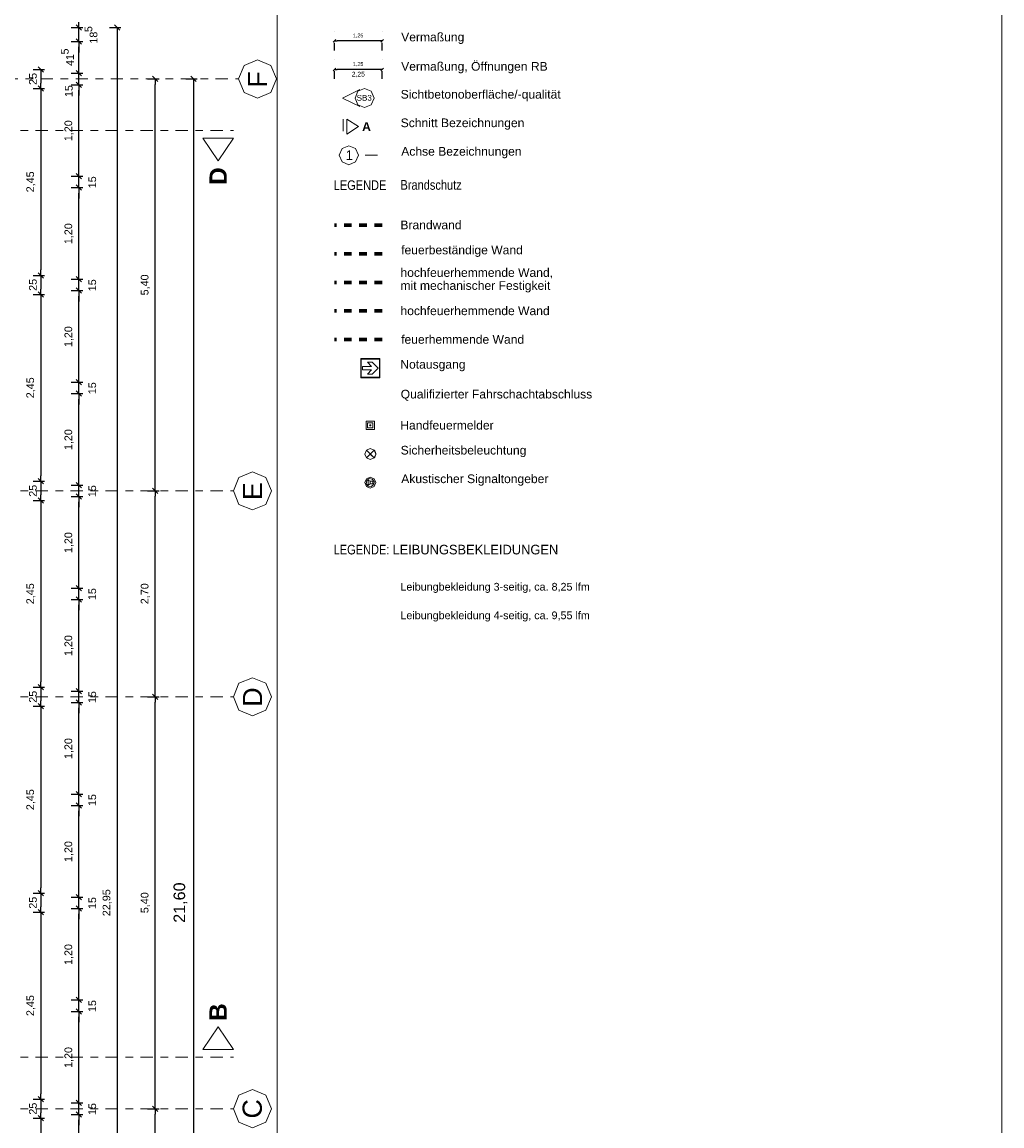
# Model space of a CAD drawing. Header units: metres. Extents: x -45.2 to 14.3, y -31.8 to 10.2.
# Tile 140 of 141: x 1.4 to 14.3, y -13.7 to 0.7. Entities that reach past the tile are written whole.
import ezdxf

# ---------------------------------------------------------------- set-up
doc = ezdxf.new("R2010")
doc.units = ezdxf.units.M
doc.header["$LTSCALE"] = 0.05
doc.linetypes.add('Achsen 01', pattern=[5.291531, 3.175, -1.058062, 0.352704, -0.705764])
doc.linetypes.add('gestrichelt - 01', pattern=[2, 1, -1])
doc.layers.get('0').update_dxf_attribs({"lineweight": 25})
doc.layers.add('AV1-Achsen', color=1, linetype='Achsen 01', lineweight=18, true_color=0xff0000)
for name, color, linetype, lineweight in [('AV1-Brandschutzkonzept-Brandschutzkonzept', 7, 'Continuous', 5), ('AV1-Planrahmen', 7, 'Continuous', 9), ('AV1-Schnitt Achsen', 7, 'Achsen 01', 18), ('Bemaßung-Bemaßung', 7, 'Continuous', 9), ('Keine', 7, 'Continuous', 9)]:
    doc.layers.add(name, color=color, linetype=linetype, lineweight=lineweight)
doc.styles.add('Arial', font='arial.ttf')
doc.styles.add('Arial (bold)', font='arialbd.ttf')
doc.styles.add('Arial Narrow', font='ARIALN.TTF')

# ---------------------------------------------------------------- blocks, each defined once
blk = doc.blocks.new('Group')
at = {"layer": 'AV1-Planrahmen', "color": 7}
blk.add_line((0.4045, 0.1685), (0.4045, 0.1735), dxfattribs=at)
at = {"layer": 'AV1-Planrahmen', "color": 7, "flags": 128}
for points in [[(-0.5945, -0.4205), (-0.5945, 0.4205), (0.5945, 0.4205), (0.5945, -0.4205)], [(-0.5695, -0.4155), (-0.5695, 0.4155), (0.4045, 0.4155), (0.4045, -0.4155)]]:
    blk.add_lwpolyline(points, close=True, dxfattribs=at)

msp = doc.modelspace()

# ---------------------------------------------------------------- linework, layer by layer
at = {"color": 0, "linetype": 'ByBlock', "lineweight": -2}
for p, q in [((2.175, 0.675), (2.175, 0.746)), ((2.675, 0.675), (2.675, 0.604)), ((2.175, 0.49), (2.175, 0.419)), ((2.175, 0.49), (2.175, 0.419)), ((5.525, 0.5), (5.561, 0.5)), ((6.15, 0.5), (6.115, 0.5)), ((2.175, 0.075), (2.175, 0.146)), ((2.175, 0.075), (2.175, 0.146)), ((1.675, 0.125), (1.675, 0.054)), ((3.675, 0), (3.675, -0.071)), ((5.525, 0.125), (5.561, 0.125)), ((6.15, 0.125), (6.115, 0.125)), ((1.675, -0.125), (1.675, -0.054)), ((1.675, -0.125), (1.675, -0.196)), ((2.175, -0.075), (2.175, -0.146)), ((2.175, -0.075), (2.175, -0.146)), ((3.175, 0), (3.175, -0.071)), ((2.175, -1.275), (2.175, -1.204)), ((2.175, -1.275), (2.175, -1.204)), ((2.175, -1.425), (2.175, -1.496)), ((2.175, -1.425), (2.175, -1.496)), ((1.675, -2.575), (1.675, -2.504)), ((1.675, -2.575), (1.675, -2.646)), ((2.175, -2.625), (2.175, -2.554)), ((2.175, -2.625), (2.175, -2.554)), ((1.675, -2.825), (1.675, -2.754)), ((1.675, -2.825), (1.675, -2.896)), ((2.175, -2.775), (2.175, -2.846)), ((2.175, -2.775), (2.175, -2.846)), ((2.175, -3.975), (2.175, -3.904)), ((2.175, -3.975), (2.175, -3.904)), ((2.175, -4.125), (2.175, -4.196)), ((2.175, -4.125), (2.175, -4.196)), ((1.675, -5.275), (1.675, -5.204)), ((1.675, -5.275), (1.675, -5.346)), ((2.175, -5.325), (2.175, -5.254)), ((2.175, -5.325), (2.175, -5.254)), ((3.175, -5.4), (3.175, -5.329)), ((1.675, -5.525), (1.675, -5.454)), ((2.175, -5.475), (2.175, -5.546)), ((2.175, -5.475), (2.175, -5.546)), ((3.175, -5.4), (3.175, -5.471)), ((1.675, -5.525), (1.675, -5.596)), ((2.175, -6.675), (2.175, -6.604)), ((2.175, -6.675), (2.175, -6.604)), ((2.175, -6.825), (2.175, -6.896)), ((2.175, -6.825), (2.175, -6.896)), ((1.675, -7.975), (1.675, -7.904)), ((2.175, -8.025), (2.175, -7.954)), ((2.175, -8.025), (2.175, -7.954)), ((1.675, -7.975), (1.675, -8.046)), ((3.175, -8.1), (3.175, -8.029)), ((3.175, -8.1), (3.175, -8.171)), ((1.675, -8.225), (1.675, -8.154)), ((1.675, -8.225), (1.675, -8.296)), ((2.175, -8.175), (2.175, -8.246)), ((2.175, -8.175), (2.175, -8.246)), ((2.175, -9.375), (2.175, -9.304)), ((2.175, -9.375), (2.175, -9.304)), ((2.175, -9.525), (2.175, -9.596)), ((2.175, -9.525), (2.175, -9.596)), ((1.675, -10.675), (1.675, -10.604)), ((1.675, -10.675), (1.675, -10.746)), ((2.175, -10.725), (2.175, -10.654)), ((2.175, -10.725), (2.175, -10.654)), ((1.675, -10.925), (1.675, -10.854)), ((1.675, -10.925), (1.675, -10.996)), ((2.175, -10.875), (2.175, -10.946)), ((2.175, -10.875), (2.175, -10.946)), ((2.175, -12.075), (2.175, -12.004)), ((2.175, -12.075), (2.175, -12.004)), ((2.175, -12.225), (2.175, -12.296)), ((2.175, -12.225), (2.175, -12.296)), ((1.675, -13.375), (1.675, -13.304)), ((1.675, -13.375), (1.675, -13.446)), ((2.175, -13.425), (2.175, -13.354)), ((2.175, -13.425), (2.175, -13.354)), ((3.175, -13.5), (3.175, -13.429)), ((1.675, -13.625), (1.675, -13.554)), ((2.175, -13.575), (2.175, -13.646)), ((2.175, -13.575), (2.175, -13.646)), ((3.175, -13.5), (3.175, -13.571)), ((1.675, -13.625), (1.675, -13.696))]:
    msp.add_line(p, q, dxfattribs=at)
at = {"color": 0, "linetype": 'Continuous', "lineweight": 15}
for p, q in [((2.21, 0.64), (2.14, 0.71)), ((2.64, 0.71), (2.71, 0.64)), ((2.14, 0.525), (2.21, 0.455)), ((2.14, 0.525), (2.21, 0.455)), ((5.508, 0.483), (5.543, 0.518)), ((6.168, 0.518), (6.133, 0.483)), ((1.64, 0.16), (1.71, 0.09)), ((2.21, 0.04), (2.14, 0.11)), ((2.21, 0.04), (2.14, 0.11)), ((3.14, 0.035), (3.21, -0.035)), ((3.64, 0.035), (3.71, -0.035)), ((5.508, 0.108), (5.543, 0.143)), ((6.168, 0.143), (6.133, 0.108)), ((1.64, -0.09), (1.71, -0.16)), ((1.71, -0.16), (1.64, -0.09)), ((2.14, -0.04), (2.21, -0.11)), ((2.14, -0.04), (2.21, -0.11)), ((2.21, -1.31), (2.14, -1.24)), ((2.21, -1.31), (2.14, -1.24)), ((2.14, -1.39), (2.21, -1.46)), ((2.14, -1.39), (2.21, -1.46)), ((1.64, -2.54), (1.71, -2.61)), ((1.71, -2.61), (1.64, -2.54)), ((2.21, -2.66), (2.14, -2.59)), ((2.21, -2.66), (2.14, -2.59)), ((2.14, -2.74), (2.21, -2.81)), ((2.14, -2.74), (2.21, -2.81)), ((1.64, -2.79), (1.71, -2.86)), ((1.71, -2.86), (1.64, -2.79)), ((2.21, -4.01), (2.14, -3.94)), ((2.21, -4.01), (2.14, -3.94)), ((2.14, -4.09), (2.21, -4.16)), ((2.14, -4.09), (2.21, -4.16)), ((1.64, -5.24), (1.71, -5.31)), ((1.71, -5.31), (1.64, -5.24)), ((2.21, -5.36), (2.14, -5.29)), ((2.21, -5.36), (2.14, -5.29)), ((1.64, -5.49), (1.71, -5.56)), ((1.71, -5.56), (1.64, -5.49)), ((2.14, -5.44), (2.21, -5.51)), ((2.14, -5.44), (2.21, -5.51)), ((3.21, -5.435), (3.14, -5.365)), ((3.14, -5.365), (3.21, -5.435)), ((2.21, -6.71), (2.14, -6.64)), ((2.21, -6.71), (2.14, -6.64)), ((2.14, -6.79), (2.21, -6.86)), ((2.14, -6.79), (2.21, -6.86)), ((1.64, -7.94), (1.71, -8.01)), ((1.71, -8.01), (1.64, -7.94)), ((2.21, -8.06), (2.14, -7.99)), ((2.21, -8.06), (2.14, -7.99)), ((3.21, -8.135), (3.14, -8.065)), ((3.14, -8.065), (3.21, -8.135)), ((1.64, -8.19), (1.71, -8.26)), ((1.71, -8.26), (1.64, -8.19)), ((2.14, -8.14), (2.21, -8.21)), ((2.14, -8.14), (2.21, -8.21)), ((2.21, -9.41), (2.14, -9.34)), ((2.21, -9.41), (2.14, -9.34)), ((2.14, -9.49), (2.21, -9.56)), ((2.14, -9.49), (2.21, -9.56)), ((1.64, -10.64), (1.71, -10.71)), ((1.71, -10.71), (1.64, -10.64)), ((2.21, -10.76), (2.14, -10.69)), ((2.21, -10.76), (2.14, -10.69)), ((2.14, -10.84), (2.21, -10.91)), ((2.14, -10.84), (2.21, -10.91)), ((1.64, -10.89), (1.71, -10.96)), ((1.71, -10.96), (1.64, -10.89)), ((2.21, -12.11), (2.14, -12.04)), ((2.21, -12.11), (2.14, -12.04)), ((2.14, -12.19), (2.21, -12.26)), ((2.14, -12.19), (2.21, -12.26)), ((1.64, -13.34), (1.71, -13.41)), ((1.71, -13.41), (1.64, -13.34)), ((2.21, -13.46), (2.14, -13.39)), ((2.21, -13.46), (2.14, -13.39)), ((1.64, -13.59), (1.71, -13.66)), ((1.71, -13.66), (1.64, -13.59)), ((2.14, -13.54), (2.21, -13.61)), ((2.14, -13.54), (2.21, -13.61)), ((3.21, -13.535), (3.14, -13.465)), ((3.14, -13.465), (3.21, -13.535))]:
    msp.add_line(p, q, dxfattribs=at)
at = {"layer": 'AV1-Achsen'}
for p, q in [((-43.284, 0), (4.266, 0)), ((-43.35, -5.4), (4.2, -5.4)), ((-43.35, -8.1), (4.2, -8.1)), ((-43.35, -13.5), (4.2, -13.5))]:
    msp.add_line(p, q, dxfattribs=at)
at = {"layer": 'AV1-Achsen', "linetype": 'Continuous'}
for points in [[(4.766, 0), (4.692, -0.177), (4.516, -0.25), (4.339, -0.177), (4.266, 0), (4.339, 0.177), (4.516, 0.25), (4.692, 0.177)], [(4.7, -5.4), (4.627, -5.577), (4.45, -5.65), (4.273, -5.577), (4.2, -5.4), (4.273, -5.223), (4.45, -5.15), (4.627, -5.223)], [(4.7, -8.1), (4.627, -8.277), (4.45, -8.35), (4.273, -8.277), (4.2, -8.1), (4.273, -7.923), (4.45, -7.85), (4.627, -7.923)], [(4.7, -13.5), (4.627, -13.677), (4.45, -13.75), (4.273, -13.677), (4.2, -13.5), (4.273, -13.323), (4.45, -13.25), (4.627, -13.323)]]:
    msp.add_lwpolyline(points, close=True, dxfattribs=at)
at = {"layer": 'AV1-Brandschutzkonzept-Brandschutzkonzept', "color": 14, "linetype": 'gestrichelt - 01', "lineweight": 70, "true_color": 0xaa0000}
msp.add_line((6.15, -1.917), (5.525, -1.917), dxfattribs=at)
at = {"layer": 'AV1-Brandschutzkonzept-Brandschutzkonzept', "color": 92, "linetype": 'Continuous', "lineweight": 9, "true_color": 0x00bb00}
for p, q in [((5.943, -4.967), (6.044, -4.866)), ((6.044, -4.967), (5.943, -4.866))]:
    msp.add_line(p, q, dxfattribs=at)
at = {"layer": 'AV1-Brandschutzkonzept-Brandschutzkonzept', "color": 1, "true_color": 0xff0000}
for points in [[(5.94, -4.595), (6.048, -4.595), (6.048, -4.488), (5.94, -4.488)], [(5.96, -4.575), (6.027, -4.575), (6.027, -4.508), (5.96, -4.508)]]:
    msp.add_lwpolyline(points, close=True, dxfattribs=at)
at = {"layer": 'AV1-Brandschutzkonzept-Brandschutzkonzept', "color": 1, "lineweight": 5, "true_color": 0xff0000}
msp.add_lwpolyline([(5.986, -4.542), (5.987, -4.543), (5.987, -4.544), (5.987, -4.545), (5.988, -4.546), (5.989, -4.547), (5.99, -4.548), (5.991, -4.549), (5.993, -4.549), (5.994, -4.549), (5.994, -4.549), (5.995, -4.549), (5.996, -4.549), (5.998, -4.548), (5.999, -4.547), (6, -4.546), (6, -4.545), (6.001, -4.544), (6.001, -4.543), (6.001, -4.542), (6.001, -4.542), (6.001, -4.54), (6.001, -4.539), (6, -4.538), (6, -4.537), (5.999, -4.536), (5.998, -4.535), (5.996, -4.535), (5.995, -4.534), (5.994, -4.534), (5.994, -4.534), (5.993, -4.534), (5.991, -4.535), (5.99, -4.535), (5.989, -4.536), (5.988, -4.537), (5.987, -4.538), (5.987, -4.539), (5.987, -4.54)], close=True, dxfattribs=at)
at = {"layer": 'AV1-Brandschutzkonzept-Brandschutzkonzept', "color": 92, "linetype": 'Continuous', "lineweight": 9, "true_color": 0x00bb00}
for points in [[(6.065, -4.917), (6.044, -4.967), (5.994, -4.988), (5.943, -4.967), (5.923, -4.917), (5.943, -4.866), (5.994, -4.845), (6.044, -4.866)], [(5.994, -4.917), (6.044, -4.967), (6.044, -4.967), (6.052, -4.958), (6.059, -4.947), (6.063, -4.935), (6.065, -4.923), (6.065, -4.91), (6.063, -4.898), (6.059, -4.886), (6.052, -4.876), (6.044, -4.866)]]:
    msp.add_lwpolyline(points, close=True, dxfattribs=at)
at = {"layer": 'AV1-Brandschutzkonzept-Brandschutzkonzept', "color": 1, "linetype": 'Continuous', "lineweight": 9, "true_color": 0xff0000}
for points in [[(6.065, -5.292), (6.044, -5.342), (5.994, -5.363), (5.943, -5.342), (5.923, -5.292), (5.943, -5.241), (5.994, -5.22), (6.044, -5.241)], [(6.046, -5.277), (6.041, -5.318), (6.008, -5.343), (5.968, -5.338), (5.942, -5.306), (5.947, -5.265), (5.98, -5.24), (6.02, -5.245)], [(5.994, -5.275), (5.968, -5.258), (5.968, -5.326), (5.994, -5.309)], [(5.994, -5.275), (6.028, -5.275), (6.028, -5.309), (5.994, -5.309)]]:
    msp.add_lwpolyline(points, close=True, dxfattribs=at)
at = {"layer": 'AV1-Schnitt Achsen'}
for p, q in [((-43.35, -0.675), (4.2, -0.675)), ((-43.35, -12.825), (4.2, -12.825))]:
    msp.add_line(p, q, dxfattribs=at)
at = {"layer": 'AV1-Schnitt Achsen', "linetype": 'Continuous'}
for points in [[(3.8, -0.775), (4.2, -0.775), (4, -1.075)], [(3.8, -12.725), (4.2, -12.725), (4, -12.425)]]:
    msp.add_lwpolyline(points, close=True, dxfattribs=at)
at = {"layer": 'Bemaßung-Bemaßung', "color": 0, "linetype": 'Continuous', "lineweight": -2}
for p, q in [((2.075, 0.675), (2.225, 0.675)), ((2.175, 0.49), (2.175, 0.675)), ((2.075, 0.49), (2.225, 0.49)), ((2.075, 0.49), (2.225, 0.49)), ((5.525, 0.375), (5.525, 0.475)), ((6.115, 0.5), (5.561, 0.5)), ((6.15, 0.375), (6.15, 0.475)), ((2.175, 0.419), (2.175, 0.349)), ((2.175, 0.146), (2.175, 0.419)), ((2.175, 0.146), (2.175, 0.216)), ((2.075, 0.075), (2.225, 0.075)), ((2.075, 0.075), (2.225, 0.075)), ((2.175, -0.075), (2.175, 0.075)), ((5.525, 0), (5.525, 0.1)), ((6.115, 0.125), (5.561, 0.125)), ((6.15, 0), (6.15, 0.1)), ((2.075, -0.075), (2.225, -0.075)), ((2.075, -0.075), (2.225, -0.075)), ((2.175, -0.146), (2.175, -0.216)), ((2.175, -1.204), (2.175, -0.146)), ((2.175, -1.204), (2.175, -1.134)), ((2.075, -1.275), (2.225, -1.275)), ((2.075, -1.275), (2.225, -1.275)), ((2.175, -1.425), (2.175, -1.275)), ((2.075, -1.425), (2.225, -1.425)), ((2.075, -1.425), (2.225, -1.425)), ((2.175, -1.496), (2.175, -1.566)), ((2.175, -2.554), (2.175, -1.496)), ((2.175, -2.554), (2.175, -2.484)), ((2.075, -2.625), (2.225, -2.625)), ((2.075, -2.625), (2.225, -2.625)), ((2.175, -2.775), (2.175, -2.625)), ((2.075, -2.775), (2.225, -2.775)), ((2.075, -2.775), (2.225, -2.775)), ((2.175, -2.846), (2.175, -2.916)), ((2.175, -3.904), (2.175, -2.846)), ((2.175, -3.904), (2.175, -3.834)), ((2.075, -3.975), (2.225, -3.975)), ((2.075, -3.975), (2.225, -3.975)), ((2.175, -4.125), (2.175, -3.975)), ((2.075, -4.125), (2.225, -4.125)), ((2.075, -4.125), (2.225, -4.125)), ((2.175, -4.196), (2.175, -4.266)), ((2.175, -5.254), (2.175, -4.196)), ((2.175, -5.254), (2.175, -5.184)), ((2.075, -5.325), (2.225, -5.325)), ((2.075, -5.325), (2.225, -5.325)), ((2.175, -5.475), (2.175, -5.325)), ((2.075, -5.475), (2.225, -5.475)), ((2.075, -5.475), (2.225, -5.475)), ((2.175, -5.546), (2.175, -5.616)), ((2.175, -6.604), (2.175, -5.546)), ((2.175, -6.604), (2.175, -6.534)), ((2.075, -6.675), (2.225, -6.675)), ((2.075, -6.675), (2.225, -6.675)), ((2.175, -6.825), (2.175, -6.675)), ((2.075, -6.825), (2.225, -6.825)), ((2.075, -6.825), (2.225, -6.825)), ((2.175, -6.896), (2.175, -6.966)), ((2.175, -7.954), (2.175, -6.896)), ((2.175, -7.954), (2.175, -7.884)), ((2.075, -8.025), (2.225, -8.025)), ((2.075, -8.025), (2.225, -8.025)), ((2.175, -8.175), (2.175, -8.025)), ((2.075, -8.175), (2.225, -8.175)), ((2.075, -8.175), (2.225, -8.175)), ((2.175, -8.246), (2.175, -8.316)), ((2.175, -9.304), (2.175, -8.246)), ((2.175, -9.304), (2.175, -9.234)), ((2.075, -9.375), (2.225, -9.375)), ((2.075, -9.375), (2.225, -9.375)), ((2.175, -9.525), (2.175, -9.375)), ((2.075, -9.525), (2.225, -9.525)), ((2.075, -9.525), (2.225, -9.525)), ((2.175, -9.596), (2.175, -9.666)), ((2.175, -10.654), (2.175, -9.596)), ((2.175, -10.654), (2.175, -10.584)), ((2.075, -10.725), (2.225, -10.725)), ((2.075, -10.725), (2.225, -10.725)), ((2.175, -10.875), (2.175, -10.725)), ((2.075, -10.875), (2.225, -10.875)), ((2.075, -10.875), (2.225, -10.875)), ((2.175, -10.946), (2.175, -11.016)), ((2.175, -12.004), (2.175, -10.946)), ((2.175, -12.004), (2.175, -11.934)), ((2.075, -12.075), (2.225, -12.075)), ((2.075, -12.075), (2.225, -12.075)), ((2.175, -12.225), (2.175, -12.075)), ((2.075, -12.225), (2.225, -12.225)), ((2.075, -12.225), (2.225, -12.225)), ((2.175, -12.296), (2.175, -12.366)), ((2.175, -13.354), (2.175, -12.296)), ((2.175, -13.354), (2.175, -13.284)), ((2.075, -13.425), (2.225, -13.425)), ((2.075, -13.425), (2.225, -13.425)), ((2.175, -13.575), (2.175, -13.425)), ((2.075, -13.575), (2.225, -13.575)), ((2.075, -13.575), (2.225, -13.575)), ((2.175, -13.646), (2.175, -13.716)), ((2.175, -14.704), (2.175, -13.646))]:
    msp.add_line(p, q, dxfattribs=at)
at = {"layer": 'Bemaßung-Bemaßung', "color": 0, "lineweight": -2}
for p, q in [((2.575, 0.675), (2.725, 0.675)), ((2.675, 0.604), (2.675, -22.204)), ((1.575, 0.125), (1.725, 0.125)), ((1.675, 0.054), (1.675, -0.054)), ((3.575, 0), (3.725, 0)), ((1.575, -0.125), (1.725, -0.125)), ((1.575, -0.125), (1.725, -0.125)), ((3.075, 0), (3.225, 0)), ((3.175, -5.329), (3.175, -0.071)), ((3.675, -0.071), (3.675, -21.529)), ((1.675, -0.196), (1.675, -2.504)), ((1.575, -2.575), (1.725, -2.575)), ((1.575, -2.575), (1.725, -2.575)), ((1.675, -2.646), (1.675, -2.754)), ((1.575, -2.825), (1.725, -2.825)), ((1.575, -2.825), (1.725, -2.825)), ((1.675, -2.896), (1.675, -5.204)), ((1.575, -5.275), (1.725, -5.275)), ((1.575, -5.275), (1.725, -5.275)), ((1.675, -5.346), (1.675, -5.454)), ((3.075, -5.4), (3.225, -5.4)), ((3.075, -5.4), (3.225, -5.4)), ((3.175, -8.029), (3.175, -5.471)), ((1.575, -5.525), (1.725, -5.525)), ((1.575, -5.525), (1.725, -5.525)), ((1.675, -5.596), (1.675, -7.904)), ((1.575, -7.975), (1.725, -7.975)), ((1.575, -7.975), (1.725, -7.975)), ((1.675, -8.046), (1.675, -8.154)), ((3.075, -8.1), (3.225, -8.1)), ((3.075, -8.1), (3.225, -8.1)), ((1.575, -8.225), (1.725, -8.225)), ((1.575, -8.225), (1.725, -8.225)), ((3.175, -13.429), (3.175, -8.171)), ((1.675, -8.296), (1.675, -10.604)), ((1.575, -10.675), (1.725, -10.675)), ((1.575, -10.675), (1.725, -10.675)), ((1.675, -10.746), (1.675, -10.854)), ((1.575, -10.925), (1.725, -10.925)), ((1.575, -10.925), (1.725, -10.925)), ((1.675, -10.996), (1.675, -13.304)), ((1.575, -13.375), (1.725, -13.375)), ((1.575, -13.375), (1.725, -13.375)), ((1.675, -13.446), (1.675, -13.554)), ((3.075, -13.5), (3.225, -13.5)), ((3.075, -13.5), (3.225, -13.5)), ((3.175, -16.129), (3.175, -13.571)), ((1.575, -13.625), (1.725, -13.625)), ((1.575, -13.625), (1.725, -13.625)), ((1.675, -13.696), (1.675, -16.004))]:
    msp.add_line(p, q, dxfattribs=at)
at = {"layer": 'Defpoints', "color": 0, "lineweight": 0}
for p, q in [((2.175, 0.675), (2.175, 0.675)), ((5.525, 0.625), (5.525, 0.625)), ((6.15, 0.625), (6.15, 0.625)), ((2.175, 0.49), (2.175, 0.49)), ((5.525, 0.5), (5.525, 0.5)), ((5.525, 0.25), (5.525, 0.25)), ((6.15, 0.25), (6.15, 0.25)), ((2.175, 0.075), (2.175, 0.075)), ((5.525, 0.125), (5.525, 0.125)), ((1.675, -0.125), (1.675, -0.125)), ((2.175, -0.075), (2.175, -0.075)), ((3.175, 0), (3.175, 0)), ((2.175, -1.275), (2.175, -1.275)), ((2.175, -1.425), (2.175, -1.425)), ((1.675, -2.575), (1.675, -2.575)), ((2.175, -2.625), (2.175, -2.625)), ((1.675, -2.825), (1.675, -2.825)), ((2.175, -2.775), (2.175, -2.775)), ((2.175, -3.975), (2.175, -3.975)), ((2.175, -4.125), (2.175, -4.125)), ((1.675, -5.275), (1.675, -5.275)), ((2.175, -5.325), (2.175, -5.325)), ((2.175, -5.475), (2.175, -5.475)), ((3.175, -5.4), (3.175, -5.4)), ((1.675, -5.525), (1.675, -5.525)), ((2.175, -6.675), (2.175, -6.675)), ((2.175, -6.825), (2.175, -6.825)), ((1.675, -7.975), (1.675, -7.975)), ((2.175, -8.025), (2.175, -8.025)), ((3.175, -8.1), (3.175, -8.1)), ((1.675, -8.225), (1.675, -8.225)), ((2.175, -8.175), (2.175, -8.175)), ((2.175, -9.375), (2.175, -9.375)), ((2.175, -9.525), (2.175, -9.525)), ((1.675, -10.675), (1.675, -10.675)), ((2.175, -10.725), (2.175, -10.725)), ((1.675, -10.925), (1.675, -10.925)), ((2.175, -10.875), (2.175, -10.875)), ((2.175, -12.075), (2.175, -12.075)), ((2.175, -12.225), (2.175, -12.225)), ((1.675, -13.375), (1.675, -13.375)), ((2.175, -13.425), (2.175, -13.425)), ((2.175, -13.575), (2.175, -13.575)), ((3.175, -13.5), (3.175, -13.5)), ((1.675, -13.625), (1.675, -13.625))]:
    msp.add_line(p, q, dxfattribs=at)
at = {"layer": 'Keine', "color": 7, "linetype": 'Achsen 01', "lineweight": 18}
msp.add_line((5.638, -0.525), (5.638, -0.725), dxfattribs=at)
at = {"layer": 'Keine', "color": 1, "linetype": 'Achsen 01', "lineweight": 18, "true_color": 0xff0000}
msp.add_line((6.088, -1), (5.838, -1), dxfattribs=at)
at = {"layer": 'Keine', "color": 220, "linetype": 'gestrichelt - 01', "lineweight": 70, "true_color": 0xff00bc}
msp.add_line((6.15, -2.292), (5.525, -2.292), dxfattribs=at)
at = {"layer": 'Keine', "color": 2, "linetype": 'gestrichelt - 01', "lineweight": 70, "true_color": 0xdfff00}
msp.add_line((6.15, -2.667), (5.525, -2.667), dxfattribs=at)
at = {"layer": 'Keine', "color": 1, "linetype": 'gestrichelt - 01', "lineweight": 70, "true_color": 0xff0000}
msp.add_line((6.15, -3.042), (5.525, -3.042), dxfattribs=at)
at = {"layer": 'Keine', "color": 40, "linetype": 'gestrichelt - 01', "lineweight": 70, "true_color": 0xffc000}
msp.add_line((6.15, -3.417), (5.525, -3.417), dxfattribs=at)
at = {"layer": 'Keine', "color": 7, "linetype": 'Continuous', "lineweight": 9}
msp.add_lwpolyline([(5.859, -0.14), (5.631, -0.25), (5.859, -0.359)], dxfattribs=at)
msp.add_lwpolyline([(5.92, -0.375), (5.831, -0.338), (5.795, -0.25), (5.831, -0.161), (5.92, -0.125), (6.008, -0.161), (6.045, -0.25), (6.008, -0.338)], close=True, dxfattribs=at)
at = {"layer": 'Keine', "color": 7, "linetype": 'Continuous', "lineweight": 18}
msp.add_lwpolyline([(5.688, -0.525), (5.688, -0.725), (5.838, -0.625)], close=True, dxfattribs=at)
at = {"layer": 'Keine', "color": 1, "linetype": 'Continuous', "lineweight": 18, "true_color": 0xff0000}
msp.add_lwpolyline([(5.713, -1.125), (5.624, -1.088), (5.588, -1), (5.624, -0.911), (5.713, -0.875), (5.801, -0.911), (5.838, -1), (5.801, -1.088)], close=True, dxfattribs=at)
at = {"layer": 'Keine', "color": 7, "linetype": 'Continuous'}
msp.add_lwpolyline([(5.869, -3.667), (6.119, -3.667), (6.119, -3.917), (5.869, -3.917)], close=True, dxfattribs=at)
at = {"layer": 'Keine', "color": 106, "linetype": 'Continuous', "true_color": 0x008011}
msp.add_lwpolyline([(5.875, -3.673), (6.113, -3.673), (6.113, -3.91), (5.875, -3.91)], close=True, dxfattribs=at)
at = {"layer": 'Keine', "color": 255, "linetype": 'Continuous'}
msp.add_lwpolyline([(6.011, -3.814), (5.956, -3.869), (6.019, -3.869), (6.097, -3.792), (6.019, -3.714), (5.956, -3.714), (6.011, -3.77), (5.891, -3.77), (5.891, -3.814)], close=True, dxfattribs=at)

# ---------------------------------------------------------------- block references
at = {"layer": 'Keine', "color": 7, "transparency": 33554687, "xscale": 50, "yscale": 50, "zscale": 50}
msp.add_blockref('Group', (-15.45, -10.8), dxfattribs=at)

# ---------------------------------------------------------------- texts
at = {"layer": 'AV1-Achsen', "char_height": 0.252, "attachment_point": 7, "rotation": 90, "style": 'Arial'}
for s, insert in [('F', (4.642, -0.114)), ('E', (4.576, -5.522)), ('D', (4.576, -8.231)), ('C', (4.576, -13.629))]:
    msp.add_mtext(s, dxfattribs=dict(at, insert=insert))
at = {"layer": 'AV1-Brandschutzkonzept-Brandschutzkonzept', "color": 7, "attachment_point": 7, "style": 'Arial'}
for s, insert, char_height in [('Notausgang', (6.388, -3.832), 0.1135), ('Qualifizierter Fahrschachtabschluss', (6.393, -4.22), 0.11348), ('Handfeuermelder', (6.387, -4.598), 0.11348), ('Sicherheitsbeleuchtung', (6.393, -4.958), 0.11348), ('Akustischer Signaltongeber', (6.4, -5.333), 0.11348)]:
    msp.add_mtext(s, dxfattribs=dict(at, insert=insert, char_height=char_height))
at = {"layer": 'AV1-Schnitt Achsen', "char_height": 0.227, "attachment_point": 7, "rotation": 90, "style": 'Arial (bold)'}
for s, insert in [('D', (4.113, -1.388)), ('B', (4.113, -12.348))]:
    msp.add_mtext(s, dxfattribs=dict(at, insert=insert))
at = {"layer": 'Bemaßung-Bemaßung', "color": 0, "attachment_point": 7, "rotation": 90, "style": 'Arial'}
for s, insert, char_height in [('5', (2.351, 0.614), 0.101), ('18', (2.418, 0.463), 0.1009), ('5', (2.041, 0.321), 0.101), ('41', (2.108, 0.17), 0.1009), ('25', (1.623, -0.078), 0.1009), ('15', (2.094, -0.238), 0.1009), ('1,20', (2.105, -0.816), 0.1009), ('2,45', (1.605, -1.486), 0.1009), ('15', (2.401, -1.433), 0.1009), ('1,20', (2.105, -2.166), 0.1009), ('5,40', (3.105, -2.837), 0.1009), ('25', (1.623, -2.778), 0.1009), ('15', (2.401, -2.783), 0.1009), ('1,20', (2.105, -3.516), 0.1009), ('2,45', (1.605, -4.186), 0.1009), ('15', (2.401, -4.133), 0.1009), ('1,20', (2.105, -4.866), 0.1009), ('25', (1.623, -5.478), 0.1009), ('15', (2.401, -5.483), 0.1009), ('1,20', (2.105, -6.216), 0.1009), ('2,45', (1.605, -6.886), 0.1009), ('2,70', (3.105, -6.886), 0.1009), ('15', (2.401, -6.833), 0.1009), ('1,20', (2.105, -7.566), 0.1009), ('25', (1.623, -8.178), 0.1009), ('15', (2.401, -8.183), 0.1009), ('1,20', (2.105, -8.916), 0.1009), ('2,45', (1.605, -9.586), 0.1009), ('15', (2.401, -9.533), 0.1009), ('1,20', (2.105, -10.266), 0.1009), ('21,60', (3.595, -11.063), 0.1513), ('22,95', (2.605, -10.976), 0.1009), ('5,40', (3.105, -10.937), 0.1009), ('25', (1.623, -10.878), 0.1009), ('15', (2.401, -10.883), 0.1009), ('1,20', (2.105, -11.616), 0.1009), ('2,45', (1.605, -12.286), 0.1009), ('15', (2.401, -12.233), 0.1009), ('1,20', (2.105, -12.966), 0.1009), ('25', (1.623, -13.578), 0.1009), ('15', (2.401, -13.583), 0.1009)]:
    msp.add_mtext(s, dxfattribs=dict(at, insert=insert, char_height=char_height))
at = {"layer": 'Bemaßung-Bemaßung', "color": 0, "lineweight": 25, "char_height": 0.0504, "attachment_point": 7, "style": 'Arial'}
for insert in [(5.767, 0.536), (5.767, 0.161)]:
    msp.add_mtext('1,25', dxfattribs=dict(at, insert=insert))
at = {"layer": 'Keine', "color": 7, "attachment_point": 7}
for s, insert, char_height, style in [('Vermaßung', (6.399, 0.459), 0.1135, 'Arial'), ('Vermaßung, Öffnungen RB', (6.399, 0.074), 0.11348, 'Arial'), ('2,25', (5.752, 0.02), 0.063, 'Arial'), ('Sichtbetonoberfläche/-qualität', (6.393, -0.292), 0.11348, 'Arial'), ('SB3', (5.815, -0.286), 0.0757, 'Arial'), ('A', (5.888, -0.681), 0.113, 'Arial (bold)'), ('Schnitt Bezeichnungen', (6.393, -0.666), 0.11348, 'Arial'), ('Achse Bezeichnungen', (6.4, -1.04), 0.11348, 'Arial'), ('LEGENDE', (5.515, -1.457), 0.1261, 'Arial Narrow'), ('Brandwand', (6.389, -1.972), 0.1135, 'Arial'), ('feuerbeständige Wand', (6.399, -2.333), 0.11348, 'Arial'), ('hochfeuerhemmende Wand,', (6.39, -2.616), 0.11348, 'Arial'), ('mit mechanischer Festigkeit', (6.39, -2.799), 0.11348, 'Arial'), ('hochfeuerhemmende Wand', (6.39, -3.098), 0.11348, 'Arial'), ('feuerhemmende Wand', (6.399, -3.473), 0.11348, 'Arial'), ('LEGENDE: ', (5.514, -6.235), 0.1261, 'Arial Narrow'), ('Leibungbekleidung 3-seitig, ca. 8,25 lfm', (6.389, -6.738), 0.10087, 'Arial'), ('Leibungbekleidung 4-seitig, ca. 9,55 lfm', (6.389, -7.113), 0.10087, 'Arial')]:
    msp.add_mtext(s, dxfattribs=dict(at, insert=insert, char_height=char_height, style=style))
at = {"layer": 'Keine', "color": 1, "true_color": 0xff0000, "insert": (5.67, -1.063), "char_height": 0.126, "attachment_point": 7, "style": 'Arial'}
msp.add_mtext('1', dxfattribs=at)
at = {"layer": 'Keine', "color": 253, "true_color": 0xa6a6a6, "insert": (6.39, -1.454), "char_height": 0.12609, "attachment_point": 7, "style": 'Arial Narrow'}
msp.add_mtext('Brandschutz', dxfattribs=at)
at = {"layer": 'Keine', "color": 7, "insert": (6.285, -6.235), "char_height": 0.12609, "attachment_point": 7}
msp.add_mtext('LEIBUNGSBEKLEIDUNGEN', dxfattribs=at)

doc.saveas('drawing.dxf')
